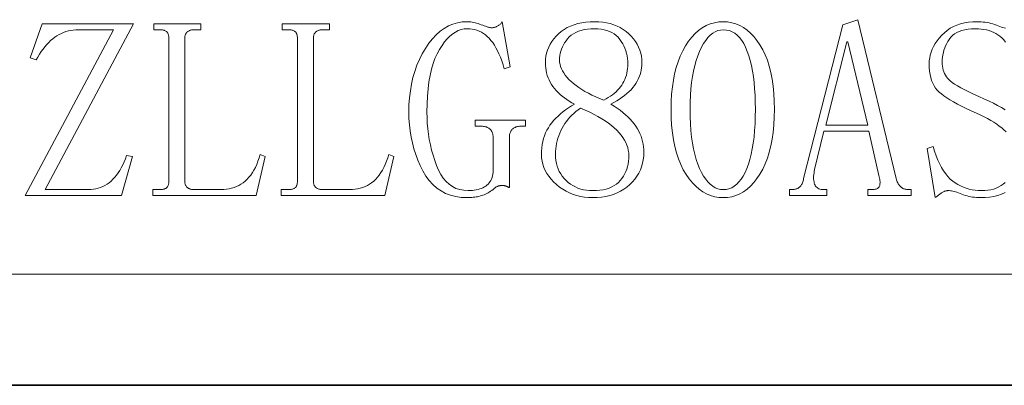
# Model space of a CAD drawing. Extents: x 1 to 297, y 1 to 210.
# Tile 103 of 171: x 219.79 to 232.67, y 1.35 to 6.13. Entities that reach past the tile are written whole.
import ezdxf

# ---------------------------------------------------------------- set-up
doc = ezdxf.new("R2010")
doc.units = 0

msp = doc.modelspace()

# ---------------------------------------------------------------- linework, layer by layer
at = {"color": 7, "lineweight": 13}
msp.add_line((196.872, 2.808), (295.987, 2.808), dxfattribs=at)
at = {"color": 7, "lineweight": 35}
msp.add_line((0.623, 1.354), (296.685, 1.354), dxfattribs=at)
at = {"color": 7, "lineweight": 13}
for points in [[(220.688, 3.913), (220.721, 3.914), (220.754, 3.917), (220.786, 3.923), (220.817, 3.93), (220.847, 3.941), (220.876, 3.953), (220.904, 3.967), (220.932, 3.984), (220.958, 4.003), (220.983, 4.024), (221.008, 4.048), (221.031, 4.073), (221.054, 4.101), (221.076, 4.132), (221.097, 4.164), (221.117, 4.199), (221.136, 4.235), (221.154, 4.275), (221.171, 4.316), (221.187, 4.359), (221.266, 4.346), (221.121, 3.834), (219.86, 3.834), (221.016, 6.002), (220.556, 6.002), (220.522, 6.001), (220.489, 5.998), (220.457, 5.993), (220.425, 5.987), (220.394, 5.978), (220.363, 5.967), (220.333, 5.954), (220.304, 5.939), (220.275, 5.922), (220.247, 5.904), (220.22, 5.883), (220.193, 5.86), (220.168, 5.836), (220.142, 5.809), (220.118, 5.781), (220.094, 5.75), (220.07, 5.717), (220.048, 5.683), (220.026, 5.646), (220.004, 5.608), (219.925, 5.634), (220.083, 6.081), (221.279, 6.081), (220.123, 3.913)], [(221.949, 4.018), (221.95, 4.007), (221.951, 3.998), (221.952, 3.989), (221.955, 3.98), (221.958, 3.972), (221.961, 3.964), (221.965, 3.957), (221.97, 3.95), (221.976, 3.944), (221.982, 3.939), (221.989, 3.934), (221.996, 3.929), (222.004, 3.925), (222.012, 3.922), (222.02, 3.919), (222.029, 3.917), (222.038, 3.915), (222.047, 3.914), (222.057, 3.913), (222.068, 3.913), (222.423, 3.913), (222.459, 3.914), (222.494, 3.917), (222.528, 3.923), (222.561, 3.93), (222.593, 3.941), (222.624, 3.953), (222.654, 3.967), (222.683, 3.984), (222.711, 4.003), (222.738, 4.024), (222.764, 4.048), (222.788, 4.074), (222.811, 4.103), (222.833, 4.134), (222.853, 4.167), (222.872, 4.203), (222.89, 4.242), (222.906, 4.283), (222.921, 4.327), (222.935, 4.373), (223.001, 4.346), (222.883, 3.834), (221.529, 3.834), (221.529, 3.913), (221.621, 3.913), (221.634, 3.913), (221.646, 3.914), (221.657, 3.915), (221.667, 3.917), (221.677, 3.919), (221.685, 3.922), (221.693, 3.925), (221.701, 3.929), (221.707, 3.934), (221.713, 3.939), (221.718, 3.944), (221.722, 3.95), (221.726, 3.957), (221.73, 3.964), (221.733, 3.972), (221.735, 3.98), (221.737, 3.989), (221.738, 3.998), (221.739, 4.007), (221.739, 4.018), (221.739, 5.897), (221.739, 5.907), (221.738, 5.917), (221.737, 5.926), (221.735, 5.935), (221.733, 5.943), (221.73, 5.951), (221.726, 5.958), (221.722, 5.964), (221.718, 5.971), (221.713, 5.976), (221.707, 5.981), (221.701, 5.985), (221.693, 5.989), (221.685, 5.993), (221.677, 5.996), (221.667, 5.998), (221.657, 6), (221.646, 6.001), (221.634, 6.002), (221.621, 6.002), (221.542, 6.002), (221.542, 6.081), (222.16, 6.081), (222.16, 6.002), (222.068, 6.002), (222.057, 6.002), (222.047, 6.001), (222.038, 6), (222.029, 5.998), (222.02, 5.996), (222.012, 5.993), (222.004, 5.989), (221.996, 5.985), (221.989, 5.981), (221.982, 5.976), (221.976, 5.971), (221.97, 5.964), (221.965, 5.958), (221.961, 5.951), (221.958, 5.943), (221.955, 5.935), (221.952, 5.926), (221.951, 5.917), (221.95, 5.907), (221.949, 5.897)], [(223.632, 4.018), (223.632, 4.007), (223.633, 3.998), (223.635, 3.989), (223.637, 3.98), (223.64, 3.972), (223.643, 3.964), (223.648, 3.957), (223.653, 3.95), (223.658, 3.944), (223.665, 3.939), (223.671, 3.934), (223.678, 3.929), (223.686, 3.925), (223.694, 3.922), (223.702, 3.919), (223.711, 3.917), (223.72, 3.915), (223.73, 3.914), (223.74, 3.913), (223.75, 3.913), (224.105, 3.913), (224.141, 3.914), (224.176, 3.917), (224.21, 3.923), (224.244, 3.93), (224.276, 3.941), (224.307, 3.953), (224.337, 3.967), (224.366, 3.984), (224.393, 4.003), (224.42, 4.024), (224.446, 4.048), (224.47, 4.074), (224.493, 4.103), (224.515, 4.134), (224.535, 4.167), (224.554, 4.203), (224.572, 4.242), (224.588, 4.283), (224.604, 4.327), (224.617, 4.373), (224.683, 4.346), (224.565, 3.834), (223.211, 3.834), (223.211, 3.913), (223.303, 3.913), (223.316, 3.913), (223.328, 3.914), (223.339, 3.915), (223.349, 3.917), (223.359, 3.919), (223.368, 3.922), (223.376, 3.925), (223.383, 3.929), (223.389, 3.934), (223.395, 3.939), (223.4, 3.944), (223.405, 3.95), (223.408, 3.957), (223.412, 3.964), (223.415, 3.972), (223.417, 3.98), (223.419, 3.989), (223.42, 3.998), (223.421, 4.007), (223.421, 4.018), (223.421, 5.897), (223.421, 5.907), (223.42, 5.917), (223.419, 5.926), (223.417, 5.935), (223.415, 5.943), (223.412, 5.951), (223.408, 5.958), (223.405, 5.964), (223.4, 5.971), (223.395, 5.976), (223.389, 5.981), (223.383, 5.985), (223.376, 5.989), (223.368, 5.993), (223.359, 5.996), (223.349, 5.998), (223.339, 6), (223.328, 6.001), (223.316, 6.002), (223.303, 6.002), (223.224, 6.002), (223.224, 6.081), (223.842, 6.081), (223.842, 6.002), (223.75, 6.002), (223.74, 6.002), (223.73, 6.001), (223.72, 6), (223.711, 5.998), (223.702, 5.996), (223.694, 5.993), (223.686, 5.989), (223.678, 5.985), (223.671, 5.981), (223.665, 5.976), (223.658, 5.971), (223.653, 5.964), (223.648, 5.958), (223.643, 5.951), (223.64, 5.943), (223.637, 5.935), (223.635, 5.926), (223.633, 5.917), (223.632, 5.907), (223.632, 5.897)], [(225.643, 6.015), (225.603, 6.013), (225.565, 6.005), (225.527, 5.991), (225.49, 5.972), (225.454, 5.948), (225.418, 5.918), (225.383, 5.883), (225.348, 5.843), (225.314, 5.797), (225.281, 5.746), (225.25, 5.689), (225.222, 5.627), (225.197, 5.559), (225.176, 5.485), (225.158, 5.406), (225.143, 5.321), (225.132, 5.23), (225.123, 5.134), (225.118, 5.032), (225.117, 4.925), (225.118, 4.851), (225.122, 4.779), (225.128, 4.707), (225.137, 4.637), (225.148, 4.566), (225.162, 4.497), (225.178, 4.429), (225.197, 4.361), (225.218, 4.294), (225.242, 4.228), (225.268, 4.166), (225.298, 4.11), (225.331, 4.06), (225.368, 4.018), (225.408, 3.982), (225.451, 3.952), (225.497, 3.929), (225.547, 3.913), (225.599, 3.903), (225.656, 3.899), (225.684, 3.9), (225.711, 3.902), (225.737, 3.905), (225.762, 3.909), (225.785, 3.914), (225.808, 3.921), (225.829, 3.928), (225.849, 3.937), (225.868, 3.947), (225.886, 3.959), (225.902, 3.971), (225.917, 3.985), (225.93, 3.999), (225.942, 4.015), (225.953, 4.033), (225.962, 4.051), (225.97, 4.07), (225.976, 4.091), (225.981, 4.113), (225.984, 4.136), (225.984, 4.583), (225.984, 4.598), (225.983, 4.613), (225.981, 4.627), (225.978, 4.64), (225.974, 4.652), (225.97, 4.663), (225.965, 4.674), (225.959, 4.684), (225.952, 4.693), (225.945, 4.701), (225.937, 4.709), (225.927, 4.715), (225.918, 4.721), (225.907, 4.726), (225.896, 4.731), (225.883, 4.734), (225.87, 4.737), (225.856, 4.739), (225.842, 4.74), (225.827, 4.741), (225.748, 4.741), (225.748, 4.819), (226.405, 4.819), (226.405, 4.741), (226.339, 4.741), (226.326, 4.74), (226.314, 4.739), (226.302, 4.737), (226.291, 4.734), (226.28, 4.731), (226.27, 4.726), (226.26, 4.721), (226.251, 4.715), (226.242, 4.709), (226.234, 4.701), (226.226, 4.693), (226.22, 4.684), (226.214, 4.675), (226.209, 4.665), (226.204, 4.655), (226.201, 4.644), (226.198, 4.633), (226.196, 4.621), (226.195, 4.609), (226.195, 4.596), (226.195, 3.939), (226.189, 3.941), (226.184, 3.944), (226.179, 3.946), (226.175, 3.948), (226.17, 3.95), (226.165, 3.952), (226.161, 3.954), (226.157, 3.956), (226.153, 3.957), (226.149, 3.959), (226.145, 3.96), (226.14, 3.961), (226.136, 3.962), (226.132, 3.963), (226.127, 3.964), (226.122, 3.964), (226.118, 3.965), (226.113, 3.965), (226.108, 3.965), (226.103, 3.965), (226.097, 3.965), (226.092, 3.965), (226.087, 3.965), (226.081, 3.964), (226.076, 3.964), (226.071, 3.963), (226.066, 3.962), (226.06, 3.961), (226.055, 3.96), (226.05, 3.959), (226.045, 3.957), (226.039, 3.955), (226.034, 3.953), (226.029, 3.95), (226.024, 3.947), (226.018, 3.944), (226.013, 3.94), (226.008, 3.935), (226.003, 3.931), (225.997, 3.926), (225.982, 3.913), (225.966, 3.901), (225.949, 3.89), (225.933, 3.879), (225.917, 3.87), (225.9, 3.861), (225.884, 3.853), (225.867, 3.846), (225.85, 3.839), (225.833, 3.834), (225.816, 3.829), (225.798, 3.824), (225.78, 3.82), (225.762, 3.817), (225.743, 3.814), (225.723, 3.812), (225.704, 3.81), (225.684, 3.809), (225.663, 3.808), (225.643, 3.807), (225.566, 3.811), (225.493, 3.821), (225.425, 3.839), (225.361, 3.863), (225.301, 3.895), (225.245, 3.933), (225.194, 3.978), (225.146, 4.03), (225.103, 4.09), (225.064, 4.156), (225.029, 4.226), (224.998, 4.298), (224.97, 4.371), (224.946, 4.446), (224.926, 4.522), (224.91, 4.6), (224.897, 4.679), (224.888, 4.759), (224.882, 4.841), (224.88, 4.925), (224.882, 5.02), (224.889, 5.114), (224.9, 5.204), (224.915, 5.292), (224.934, 5.376), (224.958, 5.458), (224.986, 5.538), (225.019, 5.614), (225.056, 5.688), (225.097, 5.759), (225.142, 5.825), (225.188, 5.885), (225.237, 5.937), (225.288, 5.982), (225.342, 6.02), (225.398, 6.052), (225.455, 6.076), (225.516, 6.094), (225.578, 6.104), (225.643, 6.107), (225.659, 6.107), (225.675, 6.106), (225.692, 6.104), (225.71, 6.101), (225.728, 6.098), (225.747, 6.093), (225.766, 6.088), (225.786, 6.082), (225.806, 6.076), (225.827, 6.068), (225.847, 6.061), (225.865, 6.054), (225.883, 6.048), (225.898, 6.043), (225.912, 6.038), (225.924, 6.035), (225.935, 6.032), (225.944, 6.03), (225.952, 6.029), (225.958, 6.029), (225.966, 6.029), (225.974, 6.029), (225.982, 6.03), (225.989, 6.032), (225.997, 6.034), (226.005, 6.036), (226.013, 6.038), (226.021, 6.041), (226.029, 6.045), (226.037, 6.048), (226.045, 6.052), (226.052, 6.057), (226.059, 6.062), (226.066, 6.067), (226.073, 6.073), (226.079, 6.079), (226.086, 6.086), (226.091, 6.092), (226.097, 6.1), (226.103, 6.107), (226.208, 5.516), (226.129, 5.49), (226.113, 5.543), (226.096, 5.594), (226.078, 5.642), (226.059, 5.686), (226.04, 5.728), (226.02, 5.767), (225.999, 5.802), (225.977, 5.835), (225.955, 5.864), (225.932, 5.891), (225.907, 5.914), (225.882, 5.936), (225.856, 5.954), (225.829, 5.971), (225.8, 5.984), (225.771, 5.995), (225.74, 6.004), (225.709, 6.01), (225.676, 6.014)], [(227.956, 4.399), (227.954, 4.35), (227.948, 4.302), (227.939, 4.256), (227.926, 4.212), (227.91, 4.169), (227.889, 4.128), (227.865, 4.088), (227.838, 4.05), (227.807, 4.013), (227.772, 3.978), (227.734, 3.946), (227.693, 3.917), (227.651, 3.891), (227.606, 3.869), (227.558, 3.85), (227.508, 3.835), (227.456, 3.823), (227.402, 3.814), (227.345, 3.809), (227.285, 3.807), (227.231, 3.809), (227.178, 3.814), (227.127, 3.823), (227.077, 3.835), (227.029, 3.85), (226.983, 3.869), (226.938, 3.891), (226.894, 3.917), (226.852, 3.946), (226.812, 3.978), (226.775, 4.013), (226.741, 4.049), (226.712, 4.086), (226.686, 4.123), (226.664, 4.162), (226.647, 4.202), (226.633, 4.243), (226.623, 4.285), (226.617, 4.328), (226.615, 4.373), (226.616, 4.417), (226.62, 4.459), (226.625, 4.501), (226.633, 4.541), (226.643, 4.58), (226.655, 4.617), (226.67, 4.653), (226.687, 4.688), (226.706, 4.722), (226.727, 4.754), (226.75, 4.785), (226.775, 4.815), (226.803, 4.845), (226.832, 4.874), (226.863, 4.902), (226.896, 4.929), (226.932, 4.955), (226.969, 4.981), (227.008, 5.006), (227.049, 5.03), (227.013, 5.049), (226.979, 5.068), (226.946, 5.089), (226.915, 5.111), (226.886, 5.133), (226.859, 5.157), (226.833, 5.181), (226.809, 5.206), (226.787, 5.233), (226.766, 5.26), (226.747, 5.288), (226.731, 5.316), (226.716, 5.346), (226.703, 5.375), (226.692, 5.406), (226.683, 5.437), (226.677, 5.469), (226.672, 5.502), (226.669, 5.535), (226.668, 5.569), (226.669, 5.613), (226.674, 5.655), (226.683, 5.697), (226.695, 5.737), (226.71, 5.776), (226.729, 5.813), (226.751, 5.849), (226.777, 5.884), (226.806, 5.918), (226.839, 5.95), (226.874, 5.98), (226.912, 6.007), (226.953, 6.03), (226.996, 6.051), (227.042, 6.068), (227.091, 6.082), (227.142, 6.093), (227.196, 6.101), (227.253, 6.106), (227.312, 6.107), (227.366, 6.106), (227.418, 6.101), (227.468, 6.093), (227.516, 6.082), (227.561, 6.068), (227.605, 6.051), (227.647, 6.03), (227.686, 6.007), (227.723, 5.98), (227.759, 5.95), (227.791, 5.918), (227.82, 5.884), (227.846, 5.849), (227.868, 5.813), (227.887, 5.776), (227.902, 5.737), (227.914, 5.697), (227.923, 5.655), (227.928, 5.613), (227.929, 5.569), (227.928, 5.537), (227.925, 5.506), (227.921, 5.476), (227.914, 5.446), (227.905, 5.416), (227.894, 5.386), (227.881, 5.357), (227.866, 5.329), (227.85, 5.301), (227.831, 5.273), (227.81, 5.246), (227.787, 5.219), (227.762, 5.193), (227.734, 5.168), (227.704, 5.143), (227.672, 5.119), (227.638, 5.096), (227.602, 5.073), (227.563, 5.051), (227.522, 5.03), (227.565, 5.003), (227.607, 4.976), (227.645, 4.949), (227.682, 4.92), (227.716, 4.892), (227.747, 4.863), (227.777, 4.833), (227.804, 4.803), (227.828, 4.772), (227.851, 4.741), (227.87, 4.709), (227.888, 4.676), (227.904, 4.644), (227.918, 4.61), (227.929, 4.576), (227.939, 4.542), (227.946, 4.507), (227.951, 4.471), (227.955, 4.435)], [(228.994, 3.807), (228.937, 3.81), (228.882, 3.82), (228.829, 3.835), (228.777, 3.856), (228.728, 3.883), (228.68, 3.916), (228.634, 3.956), (228.59, 4.001), (228.548, 4.052), (228.508, 4.11), (228.47, 4.173), (228.437, 4.241), (228.407, 4.314), (228.381, 4.392), (228.36, 4.474), (228.342, 4.562), (228.328, 4.655), (228.318, 4.753), (228.312, 4.856), (228.311, 4.964), (228.312, 5.065), (228.318, 5.161), (228.328, 5.254), (228.341, 5.343), (228.358, 5.427), (228.379, 5.508), (228.404, 5.585), (228.432, 5.658), (228.465, 5.727), (228.501, 5.792), (228.54, 5.852), (228.582, 5.906), (228.625, 5.953), (228.671, 5.994), (228.72, 6.029), (228.77, 6.057), (228.823, 6.079), (228.878, 6.095), (228.935, 6.104), (228.994, 6.107), (229.051, 6.104), (229.106, 6.095), (229.159, 6.08), (229.209, 6.059), (229.258, 6.032), (229.305, 5.999), (229.35, 5.959), (229.393, 5.914), (229.435, 5.863), (229.474, 5.805), (229.51, 5.742), (229.542, 5.675), (229.571, 5.603), (229.596, 5.525), (229.617, 5.444), (229.634, 5.357), (229.647, 5.266), (229.657, 5.17), (229.662, 5.069), (229.664, 4.964), (229.662, 4.859), (229.657, 4.758), (229.647, 4.661), (229.634, 4.57), (229.617, 4.483), (229.596, 4.4), (229.571, 4.322), (229.542, 4.249), (229.51, 4.18), (229.474, 4.116), (229.435, 4.058), (229.393, 4.005), (229.35, 3.959), (229.305, 3.919), (229.258, 3.885), (229.209, 3.857), (229.159, 3.835), (229.106, 3.82), (229.051, 3.811)], [(230.9, 4.675), (230.308, 4.675), (230.19, 4.175), (230.185, 4.152), (230.182, 4.13), (230.179, 4.109), (230.177, 4.088), (230.177, 4.069), (230.177, 4.05), (230.179, 4.032), (230.182, 4.016), (230.185, 4), (230.19, 3.985), (230.196, 3.971), (230.203, 3.959), (230.212, 3.948), (230.221, 3.939), (230.233, 3.931), (230.245, 3.924), (230.259, 3.919), (230.274, 3.915), (230.29, 3.913), (230.308, 3.913), (230.348, 3.913), (230.348, 3.834), (229.861, 3.834), (229.861, 3.913), (229.901, 3.913), (229.911, 3.913), (229.921, 3.914), (229.931, 3.916), (229.941, 3.918), (229.95, 3.921), (229.959, 3.924), (229.968, 3.929), (229.977, 3.934), (229.985, 3.939), (229.993, 3.945), (230, 3.952), (230.008, 3.96), (230.014, 3.969), (230.02, 3.979), (230.026, 3.99), (230.031, 4.001), (230.035, 4.014), (230.039, 4.027), (230.042, 4.042), (230.045, 4.057), (230.558, 6.068), (230.755, 6.134), (231.255, 4.057), (231.26, 4.042), (231.266, 4.027), (231.271, 4.014), (231.278, 4.001), (231.284, 3.99), (231.291, 3.979), (231.298, 3.969), (231.305, 3.96), (231.312, 3.952), (231.32, 3.945), (231.328, 3.939), (231.337, 3.934), (231.345, 3.929), (231.354, 3.924), (231.363, 3.921), (231.372, 3.918), (231.382, 3.916), (231.392, 3.914), (231.402, 3.913), (231.412, 3.913), (231.452, 3.913), (231.452, 3.834), (230.887, 3.834), (230.887, 3.913), (230.939, 3.913), (230.954, 3.913), (230.968, 3.914), (230.981, 3.917), (230.993, 3.92), (231.003, 3.924), (231.012, 3.929), (231.021, 3.935), (231.027, 3.942), (231.033, 3.95), (231.038, 3.959), (231.041, 3.968), (231.044, 3.979), (231.045, 3.99), (231.046, 4.003), (231.046, 4.016), (231.045, 4.03), (231.043, 4.046), (231.04, 4.062), (231.036, 4.079), (231.031, 4.097)], [(227.745, 5.555), (227.744, 5.592), (227.741, 5.627), (227.736, 5.662), (227.729, 5.695), (227.719, 5.728), (227.708, 5.76), (227.694, 5.791), (227.678, 5.82), (227.66, 5.849), (227.64, 5.877), (227.618, 5.904), (227.593, 5.927), (227.566, 5.948), (227.537, 5.966), (227.506, 5.981), (227.471, 5.993), (227.435, 6.003), (227.396, 6.01), (227.355, 6.014), (227.312, 6.015), (227.263, 6.014), (227.218, 6.01), (227.175, 6.004), (227.135, 5.994), (227.098, 5.983), (227.064, 5.968), (227.033, 5.951), (227.005, 5.931), (226.979, 5.909), (226.957, 5.884), (226.937, 5.858), (226.919, 5.831), (226.903, 5.804), (226.89, 5.777), (226.878, 5.749), (226.868, 5.722), (226.861, 5.694), (226.856, 5.665), (226.853, 5.637), (226.852, 5.608), (226.853, 5.579), (226.858, 5.55), (226.865, 5.522), (226.876, 5.493), (226.889, 5.465), (226.906, 5.437), (226.926, 5.409), (226.948, 5.381), (226.974, 5.353), (227.003, 5.325), (227.034, 5.298), (227.068, 5.272), (227.105, 5.246), (227.144, 5.22), (227.185, 5.196), (227.229, 5.172), (227.276, 5.148), (227.325, 5.126), (227.376, 5.104), (227.43, 5.082), (227.461, 5.098), (227.49, 5.115), (227.517, 5.133), (227.543, 5.152), (227.568, 5.171), (227.591, 5.191), (227.612, 5.212), (227.632, 5.234), (227.65, 5.256), (227.667, 5.279), (227.681, 5.304), (227.695, 5.328), (227.707, 5.354), (227.717, 5.38), (227.726, 5.408), (227.733, 5.436), (227.738, 5.464), (227.742, 5.494), (227.745, 5.524)], [(228.994, 6.002), (228.958, 5.999), (228.923, 5.991), (228.889, 5.977), (228.856, 5.957), (228.825, 5.932), (228.794, 5.901), (228.765, 5.864), (228.737, 5.821), (228.711, 5.773), (228.685, 5.72), (228.661, 5.661), (228.64, 5.599), (228.621, 5.533), (228.605, 5.463), (228.591, 5.39), (228.58, 5.312), (228.571, 5.231), (228.565, 5.146), (228.561, 5.057), (228.56, 4.964), (228.561, 4.866), (228.565, 4.773), (228.571, 4.684), (228.58, 4.6), (228.591, 4.52), (228.605, 4.445), (228.621, 4.374), (228.64, 4.308), (228.661, 4.246), (228.685, 4.189), (228.711, 4.136), (228.737, 4.089), (228.765, 4.048), (228.794, 4.012), (228.825, 3.982), (228.856, 3.957), (228.889, 3.937), (228.923, 3.924), (228.958, 3.915), (228.994, 3.913), (229.033, 3.915), (229.069, 3.924), (229.105, 3.937), (229.138, 3.957), (229.17, 3.982), (229.2, 4.012), (229.228, 4.048), (229.255, 4.089), (229.28, 4.136), (229.303, 4.189), (229.324, 4.246), (229.343, 4.308), (229.36, 4.374), (229.374, 4.445), (229.387, 4.52), (229.397, 4.6), (229.404, 4.684), (229.41, 4.773), (229.413, 4.866), (229.415, 4.964), (229.413, 5.057), (229.41, 5.146), (229.405, 5.231), (229.398, 5.312), (229.388, 5.39), (229.377, 5.463), (229.363, 5.533), (229.347, 5.599), (229.329, 5.661), (229.309, 5.72), (229.287, 5.773), (229.263, 5.821), (229.237, 5.864), (229.208, 5.901), (229.178, 5.932), (229.145, 5.957), (229.111, 5.977), (229.074, 5.991), (229.035, 5.999)], [(230.624, 5.845), (230.611, 5.845), (230.335, 4.754), (230.887, 4.754)], [(226.799, 4.373), (226.8, 4.331), (226.805, 4.292), (226.812, 4.254), (226.821, 4.217), (226.834, 4.182), (226.849, 4.149), (226.867, 4.117), (226.887, 4.087), (226.911, 4.058), (226.937, 4.031), (226.965, 4.006), (226.995, 3.984), (227.026, 3.964), (227.059, 3.947), (227.093, 3.932), (227.129, 3.92), (227.166, 3.911), (227.204, 3.905), (227.244, 3.901), (227.285, 3.899), (227.334, 3.901), (227.38, 3.905), (227.423, 3.911), (227.463, 3.92), (227.501, 3.932), (227.535, 3.947), (227.567, 3.964), (227.597, 3.984), (227.623, 4.006), (227.647, 4.031), (227.668, 4.058), (227.687, 4.086), (227.704, 4.116), (227.718, 4.147), (227.731, 4.179), (227.741, 4.212), (227.748, 4.247), (227.754, 4.283), (227.757, 4.321), (227.759, 4.359), (227.757, 4.394), (227.752, 4.427), (227.744, 4.461), (227.733, 4.494), (227.719, 4.527), (227.702, 4.56), (227.681, 4.592), (227.658, 4.624), (227.631, 4.656), (227.601, 4.688), (227.568, 4.719), (227.531, 4.75), (227.492, 4.78), (227.449, 4.81), (227.404, 4.839), (227.355, 4.868), (227.303, 4.896), (227.248, 4.924), (227.189, 4.951), (227.128, 4.977), (227.097, 4.956), (227.067, 4.933), (227.04, 4.909), (227.013, 4.885), (226.988, 4.859), (226.964, 4.832), (226.942, 4.804), (226.922, 4.775), (226.902, 4.745), (226.885, 4.714), (226.868, 4.683), (226.854, 4.65), (226.841, 4.617), (226.83, 4.584), (226.82, 4.55), (226.813, 4.516), (226.807, 4.481), (226.803, 4.445), (226.8, 4.409)]]:
    msp.add_lwpolyline(points, close=True, dxfattribs=at)
for points in [[(232.694, 4.668), (232.667, 4.693), (232.638, 4.718), (232.606, 4.743), (232.572, 4.767), (232.534, 4.792), (232.494, 4.816), (232.451, 4.84), (232.406, 4.864), (232.357, 4.888), (232.306, 4.911), (232.237, 4.943), (232.173, 4.973), (232.113, 5.003), (232.058, 5.031), (232.007, 5.059), (231.961, 5.087), (231.919, 5.113), (231.881, 5.139), (231.848, 5.163), (231.82, 5.187), (231.795, 5.212), (231.772, 5.24), (231.753, 5.27), (231.736, 5.303), (231.721, 5.339), (231.709, 5.377), (231.7, 5.417), (231.693, 5.461), (231.69, 5.507), (231.688, 5.555), (231.69, 5.595), (231.695, 5.634), (231.703, 5.672), (231.715, 5.71), (231.729, 5.748), (231.747, 5.785), (231.769, 5.822), (231.793, 5.858), (231.821, 5.894), (231.853, 5.93), (231.887, 5.964), (231.924, 5.994), (231.964, 6.021), (232.006, 6.044), (232.051, 6.063), (232.099, 6.079), (232.15, 6.091), (232.204, 6.1), (232.26, 6.106), (232.319, 6.107), (232.345, 6.107), (232.371, 6.106), (232.397, 6.103), (232.422, 6.1), (232.447, 6.096), (232.472, 6.091), (232.497, 6.085), (232.521, 6.078), (232.545, 6.07), (232.569, 6.061), (232.592, 6.053), (232.613, 6.045), (232.634, 6.038), (232.653, 6.032), (232.671, 6.027), (232.687, 6.023)], [(232.689, 5.842), (232.664, 5.87), (232.64, 5.895), (232.615, 5.917), (232.589, 5.936), (232.562, 5.952), (232.533, 5.967), (232.503, 5.98), (232.472, 5.991), (232.439, 6), (232.405, 6.007), (232.369, 6.012), (232.332, 6.014), (232.293, 6.015), (232.244, 6.014), (232.199, 6.01), (232.157, 6.003), (232.118, 5.993), (232.083, 5.981), (232.05, 5.966), (232.02, 5.948), (231.994, 5.927), (231.971, 5.904), (231.951, 5.877), (231.934, 5.85), (231.918, 5.821), (231.904, 5.793), (231.892, 5.764), (231.882, 5.735), (231.874, 5.705), (231.867, 5.675), (231.863, 5.644), (231.86, 5.613), (231.859, 5.582), (231.86, 5.553), (231.863, 5.526), (231.867, 5.5), (231.873, 5.476), (231.88, 5.452), (231.89, 5.43), (231.901, 5.408), (231.914, 5.388), (231.928, 5.369), (231.945, 5.352), (231.965, 5.334), (231.991, 5.314), (232.022, 5.293), (232.06, 5.27), (232.104, 5.245), (232.153, 5.218), (232.209, 5.19), (232.27, 5.16), (232.338, 5.129), (232.411, 5.095), (232.472, 5.069), (232.53, 5.042), (232.584, 5.014), (232.635, 4.985), (232.682, 4.956)], [(232.683, 3.874), (232.636, 3.853), (232.587, 3.837), (232.534, 3.824), (232.479, 3.815), (232.42, 3.809), (232.359, 3.807), (232.332, 3.808), (232.307, 3.809), (232.281, 3.812), (232.257, 3.815), (232.232, 3.819), (232.208, 3.824), (232.184, 3.83), (232.161, 3.837), (232.138, 3.845), (232.115, 3.853), (232.093, 3.862), (232.073, 3.87), (232.052, 3.877), (232.033, 3.883), (232.015, 3.888), (231.998, 3.892), (231.982, 3.895), (231.966, 3.898), (231.952, 3.899), (231.938, 3.899), (231.93, 3.899), (231.922, 3.898), (231.914, 3.897), (231.906, 3.895), (231.899, 3.893), (231.891, 3.89), (231.883, 3.887), (231.875, 3.883), (231.867, 3.878), (231.859, 3.873), (231.851, 3.868), (231.843, 3.862), (231.834, 3.856), (231.825, 3.85), (231.816, 3.844), (231.807, 3.837), (231.797, 3.83), (231.788, 3.823), (231.777, 3.815), (231.767, 3.807), (231.662, 4.451), (231.741, 4.478), (231.76, 4.414), (231.78, 4.354), (231.803, 4.299), (231.826, 4.247), (231.851, 4.2), (231.877, 4.157), (231.905, 4.118), (231.934, 4.082), (231.965, 4.051), (231.997, 4.024), (232.03, 4.001), (232.065, 3.979), (232.1, 3.961), (232.136, 3.944), (232.173, 3.931), (232.211, 3.919), (232.25, 3.911), (232.289, 3.904), (232.33, 3.901), (232.372, 3.899), (232.415, 3.901), (232.457, 3.905), (232.496, 3.911), (232.533, 3.92), (232.567, 3.932), (232.6, 3.947), (232.63, 3.964), (232.658, 3.984), (232.683, 4.006)]]:
    msp.add_lwpolyline(points, dxfattribs=at)

doc.saveas('drawing.dxf')
